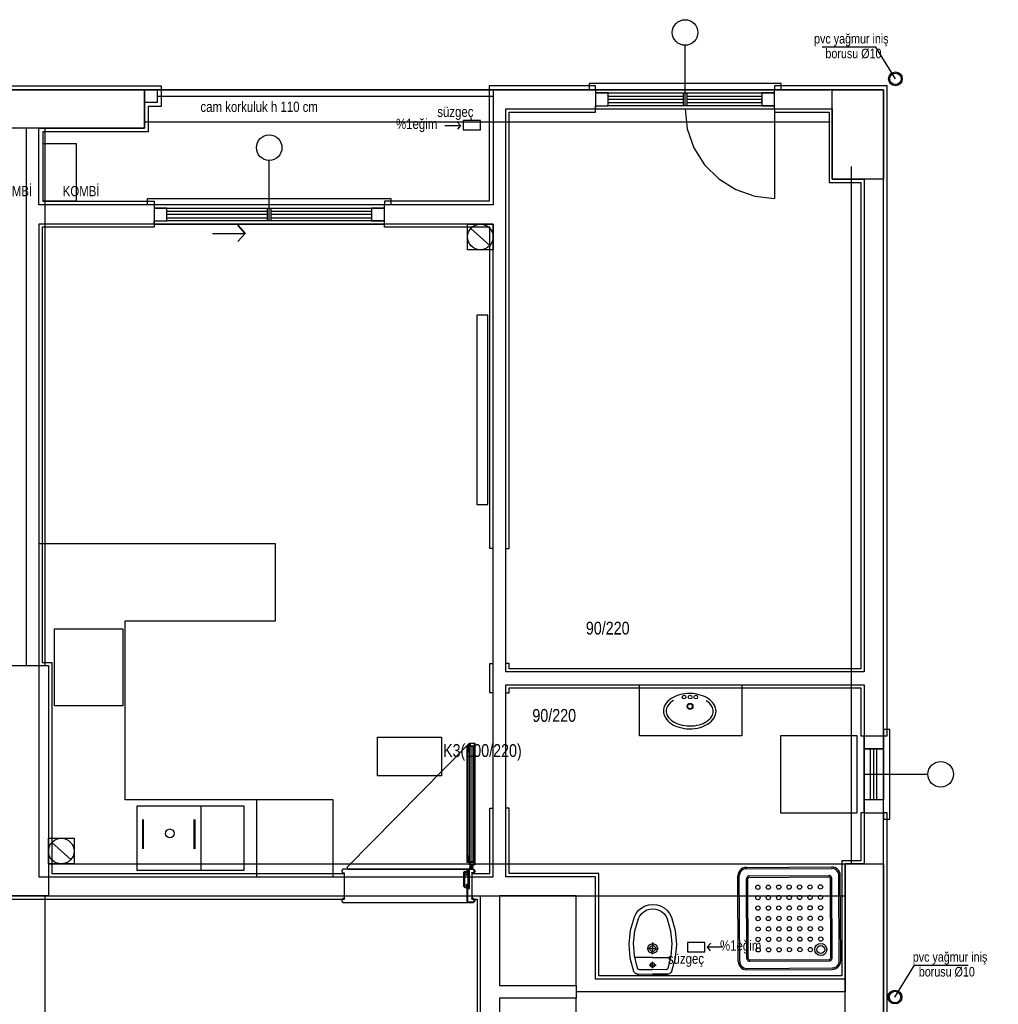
# Model space of a CAD drawing. Header units: centimetres. Extents: x 0 to 15445, y -30 to 2970.
# Tile 13 of 34: x 2648 to 3030, y 1536 to 1921. Entities that reach past the tile are written whole.
import ezdxf

# ---------------------------------------------------------------- set-up
doc = ezdxf.new("R2010")
doc.units = ezdxf.units.CM
doc.layers.add('ASN-MIMARI', color=8, linetype='CONTINUOUS')
doc.styles.get("Standard").update_dxf_attribs({"font": 'arial.ttf', "width": 0.8})

msp = doc.modelspace()

# ---------------------------------------------------------------- linework, layer by layer
at = {"layer": 'ASN-MIMARI'}
for p, q in [((2982.16, 1910.21), (2961.22, 1910.21)), ((2989.8, 1897.79), (2982.16, 1910.21)), ((2823.31, 1637.25), (2823.31, 1637.2)), ((2823.96, 1591.97), (2823.96, 1636.85)), ((2718.35, 1613.57), (2718.35, 1588.57)), ((2695.57, 1608.35), (2695.57, 1596.97)), ((2695.87, 1608.35), (2695.87, 1596.97)), ((2715.82, 1596.97), (2715.82, 1608.35)), ((2716.12, 1596.97), (2716.12, 1608.35)), ((2823.26, 1589.77), (2824.86, 1589.77)), ((2823.31, 1591.57), (2823.31, 1591.62)), ((2823.75, 1590.28), (2823.75, 1590.62)), ((2823.78, 1589.24), (2823.78, 1588.97)), ((2824.06, 1588.97), (2824.06, 1590.57)), ((2824.3, 1590.32), (2824.3, 1590.62)), ((2824.33, 1589.24), (2824.33, 1588.97)), ((2931.55, 1589.66), (2964.91, 1589.83)), ((2931.55, 1589.1), (2964.91, 1589.28)), ((2773.93, 1588.97), (2773.43, 1588.47)), ((2773.43, 1588.47), (2773.43, 1587.97)), ((2773.43, 1587.97), (2773.93, 1587.47)), ((2824.91, 1588.97), (2773.93, 1588.97)), ((2773.93, 1587.47), (2774.42, 1587.47)), ((2774.42, 1587.47), (2774.42, 1577.47)), ((2775.93, 1588.97), (2822.91, 1588.97)), ((2824.42, 1577.47), (2824.42, 1587.47)), ((2824.42, 1587.47), (2824.91, 1587.47)), ((2825.41, 1588.47), (2824.91, 1588.97)), ((2824.91, 1587.47), (2825.41, 1587.97)), ((2825.41, 1587.97), (2825.41, 1588.47)), ((2928.41, 1552.94), (2928.23, 1586.3)), ((2928.96, 1552.95), (2928.79, 1586.3)), ((2931.74, 1554.07), (2931.57, 1585.21)), ((2932.29, 1554.07), (2932.13, 1585.21)), ((2932.68, 1586.33), (2963.82, 1586.49)), ((2932.68, 1585.77), (2963.82, 1585.93)), ((2964.54, 1554.25), (2964.38, 1585.38)), ((2965.1, 1554.25), (2964.93, 1585.38)), ((2967.88, 1553.15), (2967.71, 1586.51)), ((2968.44, 1553.15), (2968.26, 1586.51)), ((2773.93, 1577.47), (2773.43, 1576.97)), ((2774.42, 1577.47), (2773.93, 1577.47)), ((2824.91, 1577.47), (2824.42, 1577.47)), ((2825.41, 1576.97), (2824.91, 1577.47)), ((2773.43, 1576.97), (2773.43, 1576.47)), ((2773.43, 1576.47), (2773.93, 1575.97)), ((2773.93, 1575.97), (2824.91, 1575.97)), ((2824.91, 1575.97), (2825.41, 1576.47)), ((2825.41, 1576.47), (2825.41, 1576.97)), ((2894.94, 1555.71), (2894.97, 1560.28)), ((2894.94, 1554.47), (2887.88, 1554.51)), ((2894.95, 1557.97), (2892.73, 1557.98)), ((2894.94, 1554.47), (2902, 1554.43)), ((2894.95, 1557.97), (2897.18, 1557.96)), ((2894.92, 1551.47), (2893.52, 1551.48)), ((2894.91, 1550.25), (2894.93, 1552.8)), ((2894.92, 1551.47), (2896.32, 1551.46)), ((2932.85, 1553.52), (2963.99, 1553.69)), ((2932.86, 1552.97), (2963.99, 1553.13)), ((2989.63, 1538.98), (2997.27, 1551.4)), ((2997.27, 1551.4), (3018.22, 1551.4)), ((2888.95, 1548), (2894.9, 1547.97)), ((2889.15, 1548), (2889.15, 1547.85)), ((2889.5, 1547.5), (2894.9, 1547.47)), ((2889.67, 1549.75), (2894.91, 1549.72)), ((2900.85, 1547.94), (2894.9, 1547.97)), ((2900.3, 1547.44), (2894.9, 1547.47)), ((2900.16, 1549.69), (2894.91, 1549.72)), ((2900.65, 1547.94), (2900.65, 1547.79)), ((2931.76, 1550.18), (2965.12, 1550.36)), ((2931.76, 1549.62), (2965.12, 1549.8))]:
    msp.add_line(p, q, dxfattribs=at)
for points in [[(2907.6, 1887.28), (2907.6, 1910.9)], [(1317.6, 1893.53), (1317.6, 1188.53), (1992.6, 1188.53), (1992.6, 1233.53), (2317.6, 1233.53), (2317.6, 1188.53), (2985.1, 1188.53), (2985.1, 1893.53), (1317.6, 1893.53)], [(2600.1, 1848.53), (2600.1, 1850.03), (2625.1, 1850.03), (2643.6, 1850.03), (2643.6, 1877.03), (2604.85, 1877.03), (2604.85, 1887.03), (2599.85, 1887.03), (2599.85, 1895.03), (2677.85, 1895.03)], [(2696.35, 1878.53), (2606.35, 1878.53), (2606.35, 1893.53), (2696.35, 1893.53), (2696.35, 1878.53)], [(2668.85, 1893.53), (2832.6, 1893.53), (2832.6, 1848.53), (2655.1, 1848.53), (2655.1, 1848.53), (2655.1, 1878.53), (2696.35, 1878.53), (2696.35, 1893.53)], [(2677.85, 1895.03), (2702.85, 1895.03), (2702.85, 1887.03), (2697.85, 1887.03), (2697.85, 1877.03), (2656.6, 1877.03), (2656.6, 1850.03), (2700.1, 1850.03), (2700.1, 1848.53)], [(2676.35, 1893.53), (2701.35, 1893.53), (2701.35, 1888.53), (2696.35, 1888.53)], [(2696.35, 1893.53), (2964.35, 1893.53)], [(2872.6, 1893.53), (2872.6, 1895.03), (2831.1, 1895.03), (2831.1, 1850.03), (2790.1, 1850.03), (2790.1, 1848.53)], [(2942.6, 1893.53), (2945.1, 1893.53), (2945.1, 1896.03), (2870.1, 1896.03), (2870.1, 1893.53), (2872.6, 1893.53)], [(2872.6, 1886.03), (2942.6, 1886.03), (2942.6, 1893.53), (2872.6, 1893.53), (2872.6, 1886.03), (2872.6, 1887.28), (2877.6, 1887.28), (2877.6, 1892.28), (2872.6, 1892.28), (2942.6, 1892.28), (2937.6, 1892.28), (2937.6, 1887.28), (2942.6, 1887.28), (2877.6, 1887.28), (2877.6, 1888.53), (2906.98, 1888.53)], [(2985.1, 1641.03), (2986.6, 1641.03), (2986.6, 1895.03), (2942.6, 1895.03), (2942.6, 1893.53)], [(2985.1, 1893.53), (2985.1, 1858.53), (2965.1, 1858.53), (2965.1, 1893.53), (2985.1, 1893.53)], [(2701.35, 1891.03), (2832.6, 1891.03)], [(2906.98, 1889.78), (2877.6, 1889.78), (2877.6, 1891.03), (2906.98, 1891.03)], [(2906.98, 1887.28), (2906.98, 1892.28), (2908.23, 1892.28), (2908.23, 1887.28), (2906.98, 1887.28)], [(2908.23, 1891.03), (2937.6, 1891.03)], [(2908.23, 1888.53), (2937.6, 1888.53), (2937.6, 1889.78), (2908.23, 1889.78)], [(2837.6, 1666.03), (2837.6, 1886.03), (2965.1, 1886.03), (2965.1, 1858.53), (2977.6, 1858.53), (2977.6, 1666.03), (2837.6, 1666.03)], [(2837.6, 1714.31), (2838.85, 1714.31), (2838.85, 1884.78), (2872.6, 1884.78), (2872.6, 1886.03)], [(2942.6, 1886.03), (2942.6, 1884.78), (2963.85, 1884.78), (2963.85, 1857.28), (2976.35, 1857.28), (2976.35, 1667.28), (2838.85, 1667.28), (2838.85, 1669.32), (2837.6, 1669.31)], [(2907.6, 1886.03), (2908.48, 1878.24), (2911.07, 1870.84), (2915.24, 1864.21), (2920.78, 1858.67), (2927.42, 1854.5), (2934.81, 1851.91), (2942.6, 1851.03)], [(2942.6, 1886.03), (2942.6, 1851.03)], [(2827.63, 1881.56), (2820.93, 1881.56), (2820.93, 1877.86), (2827.63, 1877.86), (2827.63, 1881.56)], [(2655.1, 1878.53), (2650.1, 1878.53), (2650.1, 1668.53)], [(2657.6, 1668.53), (2657.6, 1878.53)], [(2696.35, 1881.03), (2964.35, 1881.03)], [(2813.76, 1879.59), (2819.84, 1879.59), (2818.43, 1881.08), (2819.84, 1879.59), (2818.63, 1878.13)], [(2656.77, 1850.03), (2656.77, 1872.5), (2669.66, 1872.5), (2669.66, 1850.03), (2656.77, 1850.03)], [(2745.1, 1842.28), (2745.1, 1865.9)], [(2972.6, 1591.03), (2972.6, 1863.53)], [(2985.1, 1591.03), (2985.1, 1863.53)], [(2700.1, 1848.53), (2697.6, 1848.53), (2697.6, 1851.03), (2792.6, 1851.03), (2792.6, 1848.53), (2790.1, 1848.53)], [(2700.1, 1841.03), (2790.1, 1841.03), (2790.1, 1848.53), (2700.1, 1848.53), (2700.1, 1841.03), (2700.1, 1842.28), (2705.1, 1842.28), (2705.1, 1847.28), (2700.1, 1847.28), (2790.1, 1847.28), (2785.1, 1847.28), (2785.1, 1842.28), (2790.1, 1842.28), (2705.1, 1842.28), (2705.1, 1843.53), (2744.48, 1843.53)], [(2744.48, 1842.28), (2744.48, 1847.28), (2745.73, 1847.28), (2745.73, 1842.28), (2744.48, 1842.28)], [(2744.48, 1844.78), (2705.1, 1844.78), (2705.1, 1846.03), (2744.48, 1846.03)], [(2745.73, 1846.03), (2785.1, 1846.03)], [(2785.1, 1844.78), (2745.73, 1844.78)], [(2745.73, 1843.53), (2785.1, 1843.53)], [(2655.1, 1841.03), (2655.1, 1668.53), (2658.85, 1668.53), (2658.85, 1586.03), (2832.6, 1586.03), (2832.6, 1841.03), (2655.1, 1841.03)], [(2700.1, 1841.03), (2700.1, 1839.78), (2656.35, 1839.78), (2656.35, 1669.78), (2660.1, 1669.78), (2660.1, 1587.28), (2774.42, 1587.28), (2774.42, 1586.03)], [(2722.94, 1837.41), (2735.65, 1837.41), (2732.9, 1840.62), (2735.65, 1837.41), (2732.83, 1834.24)], [(2832.6, 1714.3), (2831.35, 1714.3), (2831.35, 1839.78), (2790.1, 1839.78), (2790.1, 1841.03)], [(2832.6, 1841.03), (2832.6, 1831.03), (2822.6, 1831.03), (2822.6, 1841.03), (2832.6, 1841.03)], [(2823.85, 1839.33), (2831.36, 1832.73)], [(2826.19, 1731.5), (2830.57, 1731.5), (2830.57, 1805.4), (2826.19, 1805.4), (2826.19, 1731.5)], [(2770.1, 1586.03), (2770.1, 1616.03), (2688.85, 1616.03), (2688.85, 1686.03), (2747.6, 1686.03), (2747.6, 1716.03), (2655.1, 1716.03), (2655.1, 1586.03), (2745.1, 1586.03)], [(2661.25, 1652.84), (2661.25, 1682.84), (2687.89, 1682.84), (2687.89, 1652.84), (2661.25, 1652.84)], [(2643.85, 1578.53), (2643.85, 1668.53), (2658.85, 1668.53), (2658.85, 1578.53), (2643.85, 1578.53)], [(2832.6, 1657.86), (2831.35, 1657.86), (2831.35, 1669.3), (2832.6, 1669.3)], [(2872.6, 1546.03), (2872.6, 1586.03), (2837.6, 1586.03), (2837.6, 1661.03), (2977.6, 1661.03), (2977.6, 1591.03), (2970.1, 1591.03), (2970.1, 1546.03), (2935.1, 1546.03), (2935.1, 1546.03), (2872.6, 1546.03)], [(2837.6, 1657.84), (2838.85, 1657.84), (2838.85, 1659.78), (2976.35, 1659.78), (2976.35, 1641.03), (2977.6, 1641.03)], [(2929.83, 1661.03), (2929.83, 1641.03), (2889.83, 1641.03), (2889.83, 1661.03)], [(2902.18, 1655.63), (2901.51, 1655.13), (2900.9, 1654.57), (2900.34, 1653.94), (2899.86, 1653.25)], [(2903.03, 1654.87), (2902.38, 1654.42), (2901.78, 1653.9), (2901.25, 1653.32), (2900.79, 1652.67)], [(2905.37, 1657.07), (2904.54, 1656.81), (2903.72, 1656.48), (2902.94, 1656.08), (2902.18, 1655.63)], [(2909.47, 1657.6), (2908.43, 1657.57), (2907.4, 1657.47), (2906.38, 1657.3), (2905.37, 1657.07)], [(2913.55, 1657.01), (2912.55, 1657.26), (2911.53, 1657.44), (2910.5, 1657.56), (2909.47, 1657.6)], [(2916.72, 1655.53), (2915.98, 1655.99), (2915.2, 1656.4), (2914.39, 1656.74), (2913.55, 1657.01)], [(2918.08, 1652.55), (2917.63, 1653.2), (2917.1, 1653.8), (2916.51, 1654.33), (2915.86, 1654.78)], [(2919.01, 1653.12), (2918.54, 1653.81), (2917.99, 1654.45), (2917.39, 1655.02), (2916.72, 1655.53)], [(2899.86, 1653.25), (2899.55, 1652.68), (2899.33, 1652.07), (2899.19, 1651.43), (2899.14, 1650.78)], [(2899.14, 1650.78), (2899.18, 1650.13), (2899.31, 1649.49), (2899.53, 1648.87), (2899.83, 1648.3)], [(2900.79, 1652.67), (2900.55, 1652.23), (2900.38, 1651.76), (2900.27, 1651.27), (2900.23, 1650.77)], [(2900.23, 1650.77), (2900.26, 1650.27), (2900.36, 1649.78), (2900.53, 1649.31), (2900.76, 1648.86)], [(2918.05, 1648.74), (2918.29, 1649.19), (2918.46, 1649.66), (2918.57, 1650.14), (2918.6, 1650.64)], [(2918.6, 1650.64), (2918.57, 1651.14), (2918.47, 1651.63), (2918.31, 1652.11), (2918.08, 1652.55)], [(2918.98, 1648.16), (2919.28, 1648.74), (2919.51, 1649.35), (2919.65, 1649.99), (2919.7, 1650.64)], [(2919.7, 1650.64), (2919.66, 1651.29), (2919.53, 1651.93), (2919.31, 1652.54), (2919.01, 1653.12)], [(2899.83, 1648.3), (2900.3, 1647.6), (2900.84, 1646.97), (2901.45, 1646.39), (2902.12, 1645.89)], [(2900.76, 1648.86), (2901.17, 1648.27), (2901.64, 1647.72), (2902.16, 1647.23), (2902.73, 1646.79)], [(2902.73, 1646.79), (2903.4, 1646.37), (2904.11, 1646.01), (2904.84, 1645.7), (2905.59, 1645.45)], [(2916.05, 1646.7), (2916.63, 1647.13), (2917.16, 1647.61), (2917.64, 1648.16), (2918.05, 1648.74)], [(2916.65, 1645.79), (2917.33, 1646.28), (2917.94, 1646.85), (2918.49, 1647.48), (2918.98, 1648.16)], [(2902.12, 1645.89), (2902.86, 1645.42), (2903.64, 1645.02), (2904.45, 1644.68), (2905.29, 1644.4)], [(2905.29, 1644.4), (2906.29, 1644.15), (2907.31, 1643.97), (2908.34, 1643.86), (2909.37, 1643.82)], [(2905.59, 1645.45), (2906.52, 1645.22), (2907.46, 1645.05), (2908.42, 1644.95), (2909.38, 1644.91)], [(2909.37, 1643.82), (2910.41, 1643.85), (2911.44, 1643.94), (2912.46, 1644.11), (2913.46, 1644.35)], [(2909.38, 1644.91), (2910.34, 1644.94), (2911.3, 1645.03), (2912.24, 1645.18), (2913.18, 1645.4)], [(2913.18, 1645.4), (2913.93, 1645.64), (2914.67, 1645.93), (2915.37, 1646.29), (2916.05, 1646.7)], [(2913.46, 1644.35), (2914.3, 1644.61), (2915.12, 1644.94), (2915.9, 1645.33), (2916.65, 1645.79)], [(2985.1, 1611.03), (2985.1, 1608.53), (2987.6, 1608.53), (2987.6, 1643.53), (2985.1, 1643.53), (2985.1, 1641.03)], [(2787.45, 1625.48), (2787.45, 1640.48), (2812.45, 1640.48), (2812.45, 1625.48), (2787.45, 1625.48)], [(2974.91, 1611.02), (2974.91, 1641.02), (2944.91, 1641.02), (2944.91, 1611.02), (2974.91, 1611.02)], [(2977.6, 1611.03), (2985.1, 1611.03), (2985.1, 1616.03), (2977.6, 1616.03), (2977.6, 1611.03), (2977.6, 1641.03), (2985.1, 1641.03), (2985.1, 1636.03), (2977.6, 1636.03), (2985.1, 1636.03), (2985.1, 1616.03)], [(2823.31, 1638.2), (2775.62, 1589.77), (2775.62, 1588.97)], [(2823.56, 1637.95), (2823.56, 1637.1), (2822.56, 1637.1), (2822.56, 1591.72), (2823.56, 1591.72), (2823.56, 1590.87), (2823.46, 1590.87), (2823.46, 1591.62), (2822.46, 1591.62), (2822.46, 1637.2), (2823.46, 1637.2), (2823.46, 1637.95), (2823.56, 1637.95)], [(2825.31, 1637.05), (2825.31, 1634.55), (2825.11, 1634.55), (2825.11, 1636.85), (2822.81, 1636.85), (2822.81, 1634.55), (2822.61, 1634.55), (2822.61, 1637.05), (2825.31, 1637.05)], [(2822.86, 1634.5), (2822.86, 1636.8), (2823.21, 1636.8), (2823.21, 1592.02), (2822.86, 1592.02), (2822.86, 1594.32), (2822.61, 1594.32), (2822.61, 1634.5), (2822.86, 1634.5)], [(2825.36, 1638.1), (2823.41, 1638.1), (2823.41, 1637.25), (2823.31, 1637.25), (2823.31, 1638.2), (2825.46, 1638.2), (2825.46, 1590.62), (2823.31, 1590.62), (2823.31, 1591.57), (2823.41, 1591.57), (2823.41, 1590.72), (2825.36, 1590.72), (2825.36, 1638.1)], [(2823.66, 1638.1), (2823.66, 1637.15), (2825.26, 1637.15), (2825.26, 1638.1)], [(2825.31, 1634.5), (2825.06, 1634.5), (2825.06, 1636.8), (2824.71, 1636.8), (2824.71, 1592.02), (2825.06, 1592.02), (2825.06, 1594.32), (2825.31, 1594.32), (2825.31, 1634.5)], [(2980.1, 1616.03), (2980.1, 1636.03)], [(2981.35, 1616.03), (2981.35, 1636.03)], [(2982.6, 1616.03), (2982.6, 1636.03)], [(2977.6, 1626.03), (3002.47, 1626.03)], [(2770.1, 1586.03), (2770.1, 1616.03), (2740.1, 1616.03), (2740.1, 1586.03)], [(2693.35, 1588.57), (2735.35, 1588.57), (2735.35, 1613.57), (2693.35, 1613.57), (2693.35, 1588.57)], [(2824.42, 1586.03), (2824.42, 1587.28), (2831.35, 1587.28), (2831.35, 1612.86), (2832.6, 1612.86)], [(2977.6, 1611.03), (2976.35, 1611.03), (2976.35, 1592.28), (2968.85, 1592.28), (2968.85, 1547.28), (2935.1, 1547.28), (2873.85, 1547.28), (2873.85, 1587.28), (2838.85, 1587.28), (2838.85, 1612.84), (2837.6, 1612.85)], [(2985.1, 1471.03), (2986.6, 1471.03), (2986.6, 1611.03), (2985.1, 1611.03)], [(2668.85, 1601.03), (2668.85, 1591.03), (2658.85, 1591.03), (2658.85, 1601.03), (2668.85, 1601.03)], [(2660.1, 1599.33), (2667.61, 1592.73)], [(2825.11, 1591.97), (2825.11, 1594.27), (2825.31, 1594.27), (2825.31, 1591.77), (2822.61, 1591.77), (2822.61, 1594.27), (2822.81, 1594.27), (2822.81, 1591.97), (2825.11, 1591.97)], [(2658.85, 1591.03), (2970.1, 1591.03)], [(2823.66, 1590.72), (2823.66, 1591.67), (2825.26, 1591.67), (2825.26, 1590.72)], [(2931.55, 1589.66), (2930.81, 1589.57), (2930.1, 1589.32), (2929.47, 1588.92), (2928.95, 1588.39), (2928.55, 1587.75), (2928.31, 1587.04), (2928.23, 1586.3)], [(2931.55, 1589.1), (2930.93, 1589.03), (2930.35, 1588.82), (2929.82, 1588.48), (2929.39, 1588.04), (2929.06, 1587.51), (2928.85, 1586.92), (2928.79, 1586.3)], [(2968.26, 1586.51), (2968.18, 1587.26), (2967.93, 1587.96), (2967.52, 1588.59), (2966.99, 1589.12), (2966.36, 1589.51), (2965.65, 1589.75), (2964.91, 1589.83)], [(2967.71, 1586.51), (2967.63, 1587.13), (2967.43, 1587.72), (2967.09, 1588.24), (2966.65, 1588.68), (2966.12, 1589.01), (2965.53, 1589.21), (2964.91, 1589.28)], [(2970.1, 1491.03), (2970.1, 1591.03), (2985.1, 1591.03), (2985.1, 1491.03), (2970.1, 1491.03)], [(2822.41, 1586.81), (2822.41, 1588.47), (2822.91, 1588.97), (2824.91, 1588.97), (2825.41, 1588.47), (2825.41, 1587.97), (2824.91, 1587.47), (2824.22, 1587.47), (2824.22, 1587.67), (2824.91, 1587.67), (2825.21, 1587.97), (2825.21, 1588.47), (2824.91, 1588.77), (2822.91, 1588.77), (2822.61, 1588.47), (2822.61, 1586.61), (2821.41, 1586.61), (2821.41, 1587.76), (2821.35, 1587.76), (2821.35, 1582.23), (2821.65, 1581.93), (2821.91, 1581.93), (2822.21, 1582.23), (2822.21, 1583.06), (2822.41, 1583.06), (2822.41, 1582.23), (2821.91, 1581.73), (2821.65, 1581.73), (2821.15, 1582.23), (2821.15, 1587.76), (2821.61, 1587.76), (2821.61, 1586.81), (2822.41, 1586.81)], [(2821.66, 1587.81), (2821.39, 1588.02), (2821.19, 1588.07), (2821.66, 1588.07), (2822.36, 1588.07), (2822.36, 1586.88), (2821.66, 1586.88), (2821.66, 1587.81)], [(2821.76, 1587.77), (2822.26, 1587.71), (2822.26, 1587.97), (2821.69, 1587.97), (2821.76, 1587.84), (2821.76, 1587.81), (2821.76, 1587.77)], [(2823.42, 1588.44), (2822.67, 1588.44), (2822.67, 1581.46), (2823.42, 1581.46), (2823.42, 1588.44)], [(2932.68, 1586.33), (2932.43, 1586.3), (2932.2, 1586.21), (2931.99, 1586.08), (2931.81, 1585.9), (2931.68, 1585.69), (2931.6, 1585.45), (2931.57, 1585.21)], [(2932.68, 1585.77), (2932.56, 1585.75), (2932.44, 1585.71), (2932.34, 1585.65), (2932.25, 1585.56), (2932.18, 1585.45), (2932.14, 1585.33), (2932.13, 1585.21)], [(2964.93, 1585.38), (2964.9, 1585.63), (2964.82, 1585.87), (2964.69, 1586.08), (2964.51, 1586.25), (2964.3, 1586.38), (2964.06, 1586.46), (2963.82, 1586.49)], [(2964.38, 1585.38), (2964.36, 1585.5), (2964.32, 1585.62), (2964.25, 1585.73), (2964.17, 1585.81), (2964.06, 1585.88), (2963.94, 1585.92), (2963.82, 1585.93)], [(2825.21, 1576.97), (2825.21, 1576.47), (2825.21, 1576.97), (2824.91, 1577.27), (2824.22, 1577.27), (2824.22, 1577.47), (2824.91, 1577.47), (2825.41, 1576.97), (2825.41, 1576.47), (2824.91, 1575.97), (2822.91, 1575.97), (2822.41, 1576.47), (2822.41, 1582), (2822.61, 1582), (2822.61, 1576.47), (2822.91, 1576.17), (2824.91, 1576.17), (2825.21, 1576.47)], [(2827.6, 1578.53), (2827.6, 1503.53), (2240.13, 1503.53), (2240.1, 1488.53), (2335.6, 1488.53), (2335.6, 1366.03), (2167.6, 1366.03), (2167.6, 1253.53), (2167.6, 1253.53), (2167.6, 1241.03), (2092.6, 1241.03), (2092.6, 1503.53), (1475.1, 1503.53), (1475.1, 1578.53), (2827.6, 1578.53)], [(2525.1, 1578.53), (2525.1, 1577.28), (2774.51, 1577.28), (2774.51, 1578.53)], [(2657.6, 1503.53), (2657.6, 1578.53)], [(2658.85, 1578.53), (2970.1, 1578.53)], [(2824.42, 1578.53), (2824.42, 1577.28), (2826.35, 1577.28), (2826.35, 1504.78), (2824.42, 1504.78), (2824.42, 1503.53)], [(2865.1, 1543.53), (2865.1, 1578.53), (2835.1, 1578.53), (2835.1, 1543.53), (2865.1, 1543.53)], [(2887.79, 1570.3), (2888.5, 1571.68), (2889.46, 1572.89), (2890.65, 1573.89), (2892.02, 1574.62), (2893.5, 1575.07), (2895.04, 1575.22)], [(2895.04, 1575.22), (2896.58, 1575.06), (2898.06, 1574.59), (2899.42, 1573.84), (2900.59, 1572.84), (2901.55, 1571.62), (2902.24, 1570.23)], [(2887.55, 1548.98), (2886.15, 1554.24), (2885.71, 1559.66), (2886.27, 1565.08), (2887.79, 1570.3)], [(2889.42, 1569.66), (2889.97, 1570.73), (2890.71, 1571.67), (2891.64, 1572.44), (2892.69, 1573.01), (2893.84, 1573.36), (2895.03, 1573.47)], [(2895.03, 1573.47), (2896.23, 1573.34), (2897.37, 1572.98), (2898.42, 1572.4), (2899.33, 1571.62), (2900.07, 1570.68), (2900.61, 1569.61)], [(2902.24, 1570.23), (2903.71, 1564.99), (2904.21, 1559.57), (2903.72, 1554.15), (2902.26, 1548.91)], [(2888.96, 1550.26), (2887.79, 1555.06), (2887.47, 1560), (2888.02, 1564.92), (2889.42, 1569.66)], [(2900.61, 1569.61), (2901.96, 1564.85), (2902.46, 1559.92), (2902.09, 1554.99), (2900.87, 1550.2)], [(2894.94, 1556.09), (2894.55, 1556.14), (2894.18, 1556.26), (2893.84, 1556.46), (2893.55, 1556.72), (2893.33, 1557.04), (2893.17, 1557.4), (2893.09, 1557.78), (2893.09, 1558.18), (2893.17, 1558.56), (2893.33, 1558.92), (2893.57, 1559.23), (2893.86, 1559.49), (2894.2, 1559.69), (2894.57, 1559.81), (2894.96, 1559.84)], [(2894.95, 1556.82), (2894.71, 1556.85), (2894.48, 1556.92), (2894.27, 1557.04), (2894.1, 1557.2), (2893.95, 1557.4), (2893.86, 1557.62), (2893.81, 1557.86), (2893.81, 1558.1), (2893.86, 1558.33), (2893.96, 1558.55), (2894.1, 1558.74), (2894.28, 1558.9), (2894.49, 1559.02), (2894.72, 1559.1), (2894.96, 1559.12)], [(2894.96, 1559.84), (2895.35, 1559.8), (2895.72, 1559.68), (2896.06, 1559.48), (2896.35, 1559.22), (2896.58, 1558.9), (2896.74, 1558.54), (2896.82, 1558.16), (2896.82, 1557.76), (2896.73, 1557.38), (2896.57, 1557.02), (2896.34, 1556.71), (2896.05, 1556.45), (2895.71, 1556.25), (2895.33, 1556.13), (2894.94, 1556.09)], [(2894.96, 1559.12), (2895.2, 1559.09), (2895.43, 1559.02), (2895.63, 1558.9), (2895.81, 1558.74), (2895.95, 1558.54), (2896.05, 1558.32), (2896.1, 1558.08), (2896.1, 1557.84), (2896.05, 1557.61), (2895.95, 1557.39), (2895.8, 1557.2), (2895.62, 1557.04), (2895.42, 1556.92), (2895.19, 1556.84), (2894.95, 1556.82)], [(2908.6, 1556.67), (2915.31, 1556.67), (2915.31, 1560.37), (2908.6, 1560.37), (2908.6, 1556.67)], [(2922.29, 1558.52), (2916.21, 1558.52), (2917.61, 1560.01), (2916.21, 1558.52), (2917.42, 1557.06)], [(2894.92, 1550.6), (2894.73, 1550.62), (2894.56, 1550.67), (2894.4, 1550.76), (2894.27, 1550.89), (2894.16, 1551.04), (2894.09, 1551.2), (2894.05, 1551.38), (2894.05, 1551.57), (2894.09, 1551.74), (2894.17, 1551.91), (2894.27, 1552.06), (2894.41, 1552.18), (2894.57, 1552.27), (2894.74, 1552.33), (2894.93, 1552.35)], [(2894.93, 1552.35), (2895.11, 1552.32), (2895.28, 1552.27), (2895.44, 1552.18), (2895.57, 1552.05), (2895.68, 1551.9), (2895.75, 1551.74), (2895.79, 1551.56), (2895.79, 1551.37), (2895.75, 1551.2), (2895.68, 1551.03), (2895.57, 1550.88), (2895.43, 1550.76), (2895.27, 1550.67), (2895.1, 1550.61), (2894.92, 1550.6)], [(2928.41, 1552.94), (2928.5, 1552.2), (2928.75, 1551.5), (2929.15, 1550.87), (2929.68, 1550.34), (2930.31, 1549.95), (2931.02, 1549.7), (2931.76, 1549.62)], [(2928.96, 1552.95), (2929.04, 1552.33), (2929.25, 1551.74), (2929.58, 1551.22), (2930.02, 1550.78), (2930.55, 1550.45), (2931.14, 1550.25), (2931.76, 1550.18)], [(2931.74, 1554.07), (2931.77, 1553.82), (2931.85, 1553.59), (2931.99, 1553.38), (2932.16, 1553.2), (2932.37, 1553.07), (2932.61, 1552.99), (2932.86, 1552.97)], [(2932.29, 1554.07), (2932.31, 1553.95), (2932.35, 1553.83), (2932.42, 1553.73), (2932.51, 1553.64), (2932.61, 1553.58), (2932.73, 1553.54), (2932.85, 1553.52)], [(2963.99, 1553.69), (2964.11, 1553.7), (2964.23, 1553.74), (2964.33, 1553.81), (2964.42, 1553.9), (2964.49, 1554), (2964.53, 1554.12), (2964.54, 1554.25)], [(2963.99, 1553.13), (2964.24, 1553.16), (2964.47, 1553.24), (2964.68, 1553.38), (2964.86, 1553.55), (2964.99, 1553.77), (2965.07, 1554), (2965.1, 1554.25)], [(2965.12, 1549.8), (2965.86, 1549.89), (2966.57, 1550.14), (2967.2, 1550.54), (2967.72, 1551.07), (2968.12, 1551.71), (2968.36, 1552.41), (2968.44, 1553.15)], [(2965.12, 1550.36), (2965.74, 1550.43), (2966.32, 1550.64), (2966.85, 1550.97), (2967.29, 1551.41), (2967.61, 1551.94), (2967.82, 1552.53), (2967.88, 1553.15)], [(2888.95, 1548), (2888.65, 1548.03), (2888.36, 1548.12), (2888.1, 1548.27), (2887.87, 1548.47), (2887.69, 1548.71), (2887.55, 1548.98)], [(2889.67, 1549.75), (2889.51, 1549.76), (2889.36, 1549.81), (2889.23, 1549.89), (2889.12, 1549.99), (2889.02, 1550.12), (2888.96, 1550.26)], [(2889.5, 1547.5), (2889.42, 1547.51), (2889.35, 1547.53), (2889.28, 1547.57), (2889.23, 1547.63), (2889.19, 1547.7), (2889.16, 1547.77), (2889.15, 1547.85)], [(2900.87, 1550.2), (2900.8, 1550.06), (2900.71, 1549.93), (2900.59, 1549.83), (2900.46, 1549.75), (2900.31, 1549.71), (2900.16, 1549.69)], [(2900.65, 1547.79), (2900.64, 1547.71), (2900.62, 1547.64), (2900.57, 1547.57), (2900.52, 1547.52), (2900.45, 1547.48), (2900.38, 1547.45), (2900.3, 1547.44)], [(2902.26, 1548.91), (2902.13, 1548.64), (2901.94, 1548.4), (2901.71, 1548.2), (2901.44, 1548.06), (2901.15, 1547.97), (2900.85, 1547.94)], [(2970.1, 1546.03), (2970.1, 1541.03), (2865.1, 1541.03)], [(2865.1, 1543.53), (2865.1, 1538.53)], [(2865.1, 1503.53), (2865.1, 1538.53), (2835.1, 1538.53), (2835.1, 1503.53), (2865.1, 1503.53)]]:
    msp.add_lwpolyline(points, dxfattribs=at)
for centre, radius in [((2907.6, 1915.9), 5), ((2989.8, 1897.79), 2.7), ((2989.8, 1897.79), 2.25), ((2745.1, 1870.9), 5), ((2827.6, 1836.03), 5), ((2907.24, 1656.23), 0.713), ((2909.55, 1656.21), 0.713), ((2911.79, 1656.19), 0.713), ((2909.55, 1652.58), 1.15), ((2909.55, 1652.58), 0.969), ((3007.47, 1626.03), 5), ((2706.26, 1602.93), 1.73), ((2663.85, 1596.03), 5), ((2824.06, 1589.77), 0.6), ((2824.06, 1589.77), 0.4), ((2936.05, 1581.9), 0.834), ((2940.13, 1581.92), 0.834), ((2944.2, 1581.94), 0.834), ((2948.28, 1581.96), 0.834), ((2952.35, 1581.98), 0.834), ((2956.43, 1582), 0.834), ((2960.5, 1582.02), 0.834), ((2936.07, 1577.82), 0.834), ((2940.15, 1577.84), 0.834), ((2944.22, 1577.86), 0.834), ((2948.3, 1577.88), 0.834), ((2952.37, 1577.9), 0.834), ((2956.45, 1577.93), 0.834), ((2960.52, 1577.95), 0.834), ((2936.09, 1573.74), 0.834), ((2940.17, 1573.76), 0.834), ((2944.24, 1573.78), 0.834), ((2948.32, 1573.81), 0.834), ((2952.4, 1573.83), 0.834), ((2956.47, 1573.85), 0.834), ((2960.55, 1573.87), 0.834), ((2936.12, 1569.66), 0.834), ((2940.19, 1569.68), 0.834), ((2944.27, 1569.71), 0.834), ((2948.34, 1569.73), 0.834), ((2952.42, 1569.75), 0.834), ((2956.49, 1569.77), 0.834), ((2960.57, 1569.79), 0.834), ((2936.14, 1565.59), 0.834), ((2940.21, 1565.61), 0.834), ((2944.29, 1565.63), 0.834), ((2948.36, 1565.65), 0.834), ((2952.44, 1565.67), 0.834), ((2956.51, 1565.69), 0.834), ((2960.59, 1565.72), 0.834), ((2936.16, 1561.51), 0.834), ((2940.23, 1561.53), 0.834), ((2944.31, 1561.55), 0.834), ((2948.38, 1561.57), 0.834), ((2952.46, 1561.6), 0.834), ((2956.54, 1561.62), 0.834), ((2960.61, 1561.64), 0.834), ((2936.17, 1557.43), 0.834), ((2940.25, 1557.45), 0.834), ((2944.33, 1557.47), 0.834), ((2948.4, 1557.5), 0.834), ((2952.48, 1557.52), 0.834), ((2956.56, 1557.54), 0.834), ((2960.63, 1557.56), 2.36), ((2960.63, 1557.56), 1.53), ((2989.63, 1538.98), 2.7), ((2989.63, 1538.98), 2.25)]:
    msp.add_circle(centre, radius, dxfattribs=at)

# ---------------------------------------------------------------- texts
at = {"layer": 'ASN-MIMARI', "width": 0.8}
for s, height, p in [('pvc yağmur iniş', 3.75, (2958.01, 1911.61)), ('borusu %%c10', 3.75, (2962.45, 1905.83)), ('cam korkuluk h 110 cm', 3.9936, (2718.24, 1884.88)), ('süzgeç', 3.994, (2810.78, 1882.93)), ('%%%1eğim', 3.994, (2794.66, 1878.19)), ('KOMBİ', 3.994, (2638.1, 1851.91)), ('KOMBİ', 3.994, (2664.42, 1851.91)), ('90/220', 5, (2868.83, 1680.65)), ('90/220', 5, (2847.93, 1646.55)), ('K3(100/220)', 5, (2813.03, 1632.81)), ('%%%1eğim', 3.994, (2921.26, 1557.12)), ('süzgeç', 3.994, (2900.87, 1551.99)), ('pvc yağmur iniş', 3.75, (2996.59, 1552.8)), ('borusu %%c10', 3.75, (2998.94, 1547.02))]:
    msp.add_text(s, height=height, dxfattribs=at).set_placement(p)

doc.saveas('drawing.dxf')
